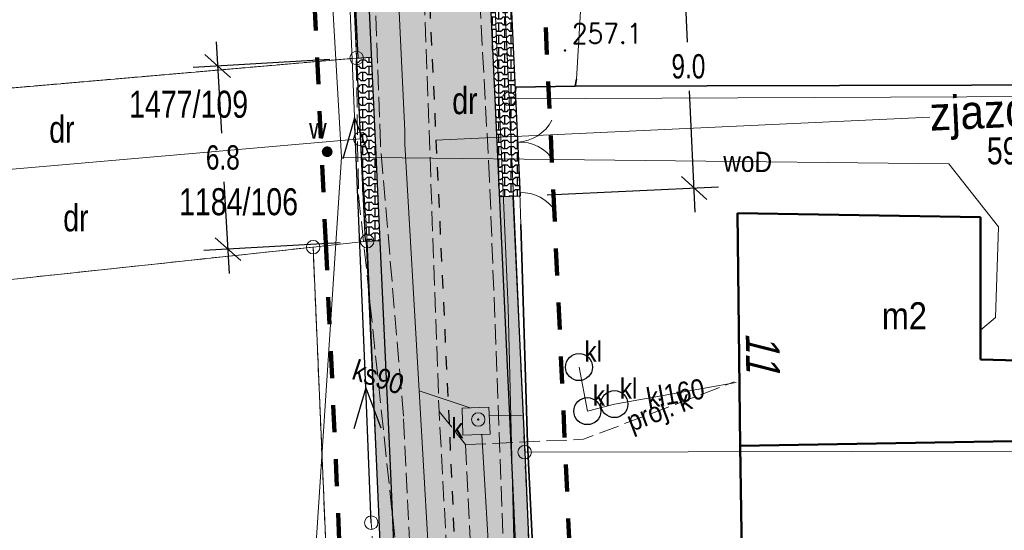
# Model space of a CAD drawing. Header units: metres. Extents: x 6553410 to 6553682, y 5599441 to 5599693.
# Tile 9 of 19: x 6553503 to 6553540, y 5599539 to 5599558. Entities that reach past the tile are written whole.
import ezdxf
from ezdxf.enums import TextEntityAlignment as Align

# ---------------------------------------------------------------- set-up
doc = ezdxf.new("R2010")
doc.units = ezdxf.units.M
doc.header["$LTSCALE"] = 0.5
doc.header["$PDMODE"] = 33
doc.header["$PDSIZE"] = 0.3
for name, pattern in [('1 1', [2, 1, -1]), ('1.5_0.5', [2, 1.5, -0.5]), ('219-500', [0]), ('egkk-500', [2, 1.5, -0.5]), ('egug-500', [1, 0.5, -0.5]), ('otob_500', [0]), ('otof_500', [0]), ('suep_nn_500', [0]), ('supp_500', [1, 0.5, -0.5])]:
    doc.linetypes.add(name, pattern=pattern)
doc.layers.get('0').update_dxf_attribs({"color": 2, "linetype": 'CONTINUOUS', "lineweight": 5})
doc.layers.get('Defpoints').update_dxf_attribs({"linetype": 'CONTINUOUS'})
for name, color, linetype in [('202-punkt graniczny', 7, 'CONTINUOUS'), ('210-oznaczenie konturu użytku gruntowego', 7, 'CONTINUOUS'), ('211-numer działki ewidencyjnej', 7, 'CONTINUOUS'), ('217-kontur klasyfikacyjny', 7, 'CONTINUOUS'), ('218-kontur użytku gruntowego', 7, 'CONTINUOUS'), ('219-działka ewidencyjna', 7, 'CONTINUOUS'), ('238-Punkt adresowy budynku', 7, 'CONTINUOUS'), ('312-budynek ewidencyjny', 7, 'CONTINUOUS'), ('312-oznaczenie budynku ewidencyjnego-Atr117', 7, 'CONTINUOUS'), ('brama', 7, 'CONTINUOUS'), ('furtka', 7, 'CONTINUOUS'), ('jezdnia', 7, 'CONTINUOUS'), ('komora podziemna', 7, 'CONTINUOUS'), ('osadnik  szambo', 7, 'CONTINUOUS'), ('osadnik  szambo-Atr17', 7, 'CONTINUOUS'), ('OTRN_O', 7, 'CONTINUOUS'), ('PROJ_JP', 4, 'CONTINUOUS'), ('przewód elektroenergetyczny niskiego napięcia', 7, 'CONTINUOUS'), ('przewód gazowy - ob. projektowany', 7, 'CONTINUOUS'), ('przewód kanalizacyjny', 7, 'CONTINUOUS'), ('przewód kanalizacyjny - ob. projektowany', 7, 'CONTINUOUS'), ('przewód kanalizacyjny - ob. projektowany-Atr1', 7, 'CONTINUOUS'), ('przewód kanalizacyjny-Atr1', 7, 'CONTINUOUS'), ('przewód telekomunikacyjny podziemny', 7, 'CONTINUOUS'), ('przewód wodociągowy', 7, 'CONTINUOUS'), ('przewód wodociągowy-Atr1', 7, 'CONTINUOUS'), ('rzędna', 7, 'CONTINUOUS'), ('słup przewodów napowietrznych', 7, 'CONTINUOUS'), ('właz do komory lub kanału - okrągły', 7, 'CONTINUOUS'), ('właz do komory lub kanału - okrągły-Atr17', 7, 'CONTINUOUS'), ('zasuwa lub zawór', 7, 'CONTINUOUS'), ('zasuwa lub zawór-Atr17', 7, 'CONTINUOUS'), ('zzz.gaTrasa', 7, 'CONTINUOUS'), ('zzz.gaTrasaKM', 7, 'CONTINUOUS')]:
    doc.layers.add(name, color=color, linetype=linetype)
doc.layers.add('OTO', color=7, linetype='CONTINUOUS', lineweight=20, true_color=0x000000)
doc.layers.add('OTRN', color=7, linetype='CONTINUOUS', lineweight=20, true_color=0x000000)
doc.layers.add('proj_wymiar JP', color=2, linetype='CONTINUOUS', lineweight=5)
doc.styles.add('BDOT', font='SIMPLEX', dxfattribs={"width": 0.9})
doc.styles.add('GA4-ATR-TEXT', font='arial.ttf', dxfattribs={"width": 0.9})
doc.styles.get("Standard").update_dxf_attribs({"font": 'Working1250', "width": 0.75})
doc.linetypes.add('OTOO', pattern='A,7.5,[30,msgB.shx,S=1.28,R=0,X=0,Y=0],7.5', length=15)
doc.dimstyles.get("Standard").update_dxf_attribs({"dimtxt": 1, "dimasz": 1, "dimexe": 1, "dimexo": 1, "dimgap": 1, "dimtad": 1, "dimtxsty": 'Standard', "dimcen": 2.5, "dimadec": 0, "dimazin": 0, "dimtfac": 1, "dimtmove": 0, "dimatfit": 3, "dimfxl": 1, "dimarcsym": 0})

# ---------------------------------------------------------------- blocks, each defined once
blk = doc.blocks.new('US25')
at = {"linetype": 'Continuous', "lineweight": 0}
h = blk.add_hatch(color=0, dxfattribs=at)
edge = h.paths.add_edge_path()
edge.add_arc((0, 0), 0.2, 0, 360)
blk = doc.blocks.new('PW01')
at = {"linetype": 'Continuous', "lineweight": 13}
h = blk.add_hatch(color=0, dxfattribs=at)
edge = h.paths.add_edge_path()
edge.add_arc((0, 0), 0.045, 0, 360)
blk = doc.blocks.new('US22')
at = {"color": 0, "linetype": 'Continuous', "lineweight": 13}
blk.add_circle((0, 0), 0.25, dxfattribs=at)
blk = doc.blocks.new('SUKM')
at = {"color": 0, "linetype": 'Continuous'}
blk.add_circle((0, 0), 0.5, dxfattribs=at)
blk = doc.blocks.new('SUEP1')
at = {"color": 0, "linetype": 'Continuous'}
for p, q in [((5, 0), (3.5, 0.5)), ((15, 0), (13.5, 0.5)), ((0, 0), (5, 0)), ((5, 0), (3.5, -0.5)), ((5, 0), (15, 0)), ((15, 0), (13.5, -0.5))]:
    blk.add_line(p, q, dxfattribs=at)
blk = doc.blocks.new('SM05')
at = {"color": 0, "linetype": 'Continuous', "lineweight": 13}
blk.add_circle((0, 0), 0.25, dxfattribs=at)
blk = doc.blocks.new('OK04')
at = {"color": 0, "linetype": 'Continuous', "lineweight": 0}
blk.add_arc((1.5, 0.001), 1.5, 120, 180, dxfattribs=at)
blk = doc.blocks.new('OK02')
at = {"color": 0, "linetype": 'Continuous', "lineweight": 0}
for centre, start, end in [((-1.5, 0), 0, 60), ((1.5, 0), 120, 180)]:
    blk.add_arc(centre, 1.5, start, end, dxfattribs=at)
blk = doc.blocks.new('202')
at = {"color": 0, "linetype": 'Continuous', "lineweight": 0}
blk.add_circle((0, 0), 0.25, dxfattribs=at)
blk = doc.blocks.new('OTRN')
at = {"layer": 'OTRN', "color": 0, "const_width": 0.09}
blk.add_lwpolyline([(-0.045, 0, 1), (0.045, 0, 1)], format="xyb", close=True, dxfattribs=at)
at = {"layer": 'OTRN_O', "color": 0, "style": 'BDOT'}
blk.add_attdef('RZEDNA', (0.514, 0.515), '', height=1.5, dxfattribs=at)
blk = doc.blocks.new('z.ga4.PosMarkerL')
at = {"linetype": 'Continuous', "lineweight": 0}
blk.add_line((-36.593, 0), (0, 0), dxfattribs=at)
at = {"linetype": 'Continuous', "lineweight": 0, "style": 'GA4-ATR-TEXT', "width": 0.9}
blk.add_attdef('GAROADPOS', (-36.593, 1), '', height=2, dxfattribs=at)
blk = doc.blocks.new('_Oblique')
at = {"color": 0, "linetype": 'ByBlock', "lineweight": -2}
blk.add_line((-0.5, -0.5), (0.5, 0.5), dxfattribs=at)
blk = doc.blocks.new('*D68')
at = {"layer": 'Defpoints', "color": 0}
for p in [(6553521.176, 5599560.802), (6553527.611, 5599561.101), (6553521.593, 5599551.812)]:
    blk.add_point(p, dxfattribs=at)
at = {"layer": 'proj_wymiar JP', "color": 0, "linetype": 'ByBlock', "lineweight": -2}
for p, q in [((6553527.569, 5599562), (6553527.778, 5599557.506)), ((6553522.175, 5599560.849), (6553528.51, 5599561.142)), ((6553528.069, 5599551.211), (6553527.861, 5599555.706)), ((6553522.592, 5599551.858), (6553528.927, 5599552.152))]:
    blk.add_line(p, q, dxfattribs=at)
at = {"layer": 'proj_wymiar JP', "color": 0, "lineweight": -2, "xscale": 0.8999999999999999, "yscale": 0.8999999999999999, "zscale": 0.8999999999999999}
for p, rotation in [((6553527.611, 5599561.101), 92.65346333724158), ((6553528.028, 5599552.11), 272.6534633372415)]:
    blk.add_blockref('_Oblique', p, dxfattribs=dict(at, rotation=rotation))
at = {"layer": 'proj_wymiar JP', "color": 0, "insert": (6553527.819, 5599556.606), "char_height": 0.9, "attachment_point": 5}
blk.add_mtext('\\A1;9.0', dxfattribs=at)
blk = doc.blocks.new('*D72')
at = {"layer": 'Defpoints', "color": 0}
for p in [(6553515.54, 5599556.92), (6553515.93, 5599550.14), (6553510.782, 5599549.844)]:
    blk.add_point(p, dxfattribs=at)
at = {"layer": 'proj_wymiar JP', "color": 0, "linetype": 'ByBlock', "lineweight": -2}
for p, q in [((6553510.34, 5599557.522), (6553510.535, 5599554.134)), ((6553514.542, 5599556.863), (6553509.493, 5599556.572)), ((6553510.833, 5599548.945), (6553510.638, 5599552.334)), ((6553514.932, 5599550.083), (6553509.883, 5599549.792))]:
    blk.add_line(p, q, dxfattribs=at)
at = {"layer": 'proj_wymiar JP', "color": 0, "lineweight": -2, "xscale": 0.8999999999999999, "yscale": 0.8999999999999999, "zscale": 0.8999999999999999}
for p, rotation in [((6553510.392, 5599556.624), 93.29214711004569), ((6553510.782, 5599549.844), 273.2921471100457)]:
    blk.add_blockref('_Oblique', p, dxfattribs=dict(at, rotation=rotation))
at = {"layer": 'proj_wymiar JP', "color": 0, "insert": (6553510.587, 5599553.234), "char_height": 0.9, "attachment_point": 5}
blk.add_mtext('\\A1;6.8', dxfattribs=at)

msp = doc.modelspace()

# ---------------------------------------------------------------- hatches: boundary and pattern name
at = {"layer": 'PROJ_JP'}
h = msp.add_hatch(color=30, dxfattribs=at)
h.paths.add_polyline_path([(6553519.183, 5599486.201), (6553519.506, 5599478.232), (6553521.753, 5599478.332), (6553520.772, 5599502.572), (6553519.773, 5599524.813), (6553519.016, 5599542.214), (6553517.802, 5599568.404), (6553517.092, 5599584.326), (6553516.645, 5599594.147), (6553515.834, 5599612.185), (6553514.815, 5599636.274), (6553513.523, 5599667.029), (6553507.204, 5599667.436, -0.375437), (6553511.449, 5599662.805), (6553512.567, 5599636.179), (6553513.586, 5599612.087), (6553514.397, 5599594.045), (6553514.845, 5599584.225), (6553515.554, 5599568.302), (6553516.768, 5599542.113), (6553517.525, 5599524.714), (6553518.415, 5599504.902, -0.113833), (6553518.009, 5599502.692), (6553518.323, 5599495.798, -0.157382), (6553518.853, 5599494.356)])
h.paths.add_polyline_path([(6553520.05, 5599568.506), (6553519.638, 5599577.749, -0.154359), (6553520.106, 5599579.496), (6553519.858, 5599585.047, -0.154355), (6553519.235, 5599586.745), (6553518.893, 5599594.249), (6553518.081, 5599612.283), (6553517.063, 5599636.368), (6553516.015, 5599661.329, -0.441186), (6553521.256, 5599666.532), (6553513.523, 5599667.029), (6553514.815, 5599636.274), (6553515.834, 5599612.185), (6553516.645, 5599594.147), (6553517.092, 5599584.326), (6553517.802, 5599568.404), (6553519.016, 5599542.214), (6553519.773, 5599524.813), (6553520.772, 5599502.572), (6553521.753, 5599478.332), (6553524.001, 5599478.431), (6553523.02, 5599502.668), (6553522.121, 5599522.678, -0.149829), (6553522.56, 5599524.381), (6553522.308, 5599530.029, -0.148974), (6553521.726, 5599531.678), (6553521.263, 5599542.315)])
msp.add_hatch(color=256, dxfattribs=at).paths.add_polyline_path([(6553512.12, 5599634.932), (6553513.086, 5599612.065), (6553513.898, 5599594.023), (6553514.345, 5599584.203), (6553515.055, 5599568.279), (6553515.581, 5599556.922), (6553516.081, 5599556.945), (6553515.554, 5599568.302), (6553514.845, 5599584.225), (6553514.397, 5599594.045), (6553513.586, 5599612.087), (6553512.619, 5599634.953)])
h = msp.add_hatch(dxfattribs=at)
h.set_pattern_fill('BUTTERFLY', color=250, scale=0.012, style=0)
h.set_pattern_definition([(0, (-0.0762, 0), (0.2286, 0.2286), [0.1524, -0.3048]), (0, (0.1524, 0.0762), (0.2286, 0.2286), [0.1524, -0.3048]), (90, (0, 0), (-0.2286, 0.2286), [0.3048, -0.1524]), (45, (0.0762, 0), (-0.228600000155, 0.228600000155), [0.107763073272, -0.215526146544]), (135, (-0.0762, 0), (-0.228600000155, -0.228600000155), [0.107763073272, -0.215526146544])])
h.paths.add_polyline_path([(6553515.54, 5599556.92), (6553515.854, 5599550.136), (6553516.395, 5599550.162), (6553516.081, 5599556.945)])
h.paths.add_polyline_path([(6553521.324, 5599551.8), (6553521.593, 5599551.812), (6553521.176, 5599560.802), (6553520.408, 5599560.767), (6553520.825, 5599551.777)])
h = msp.add_hatch(color=256, dxfattribs=at)
h.paths.add_polyline_path([(6553515.895, 5599550.138), (6553516.268, 5599542.09), (6553517.025, 5599524.692), (6553517.916, 5599504.88, -0.01311), (6553517.92, 5599504.644), (6553518.009, 5599502.692, 0.113833), (6553518.415, 5599504.902), (6553517.525, 5599524.714), (6553516.768, 5599542.113), (6553516.395, 5599550.162)])
h.paths.add_polyline_path([(6553522.308, 5599530.029), (6553522.243, 5599531.499, -0.020126), (6553522.226, 5599531.7), (6553521.763, 5599542.337), (6553521.324, 5599551.8), (6553520.825, 5599551.777), (6553521.263, 5599542.315), (6553521.726, 5599531.678, 0.148974)])

# ---------------------------------------------------------------- linework, layer by layer
at = {"layer": '217-kontur klasyfikacyjny', "color": 3, "linetype": 'egkk-500', "lineweight": 18, "flags": 128}
for points in [[(6553515.54, 5599556.92), (6553514.3, 5599584.2)], [(6553513.93, 5599549.92), (6553482.34, 5599546.54)], [(6553515, 5599524.76), (6553513.93, 5599549.92)]]:
    msp.add_lwpolyline(points, dxfattribs=at)
at = {"layer": '217-kontur klasyfikacyjny', "color": 3, "linetype": 'egkk-500', "lineweight": 18}
msp.add_lwpolyline([(6553458.804, 5599551.991), (6553515.54, 5599556.92)], dxfattribs=at)
at = {"layer": '218-kontur użytku gruntowego', "color": 3, "linetype": 'egug-500', "lineweight": 18, "flags": 128}
for points in [[(6553514.3, 5599584.2), (6553515.54, 5599556.92)], [(6553520.19, 5599577.61), (6553521.18, 5599555.41)], [(6553521.18, 5599555.41), (6553521.76, 5599542.33)], [(6553482.34, 5599546.54), (6553513.93, 5599549.92)], [(6553513.93, 5599549.92), (6553515, 5599524.76)], [(6553521.76, 5599542.33), (6553522.33, 5599529.54)]]:
    msp.add_lwpolyline(points, dxfattribs=at)
at = {"layer": '218-kontur użytku gruntowego', "color": 3, "linetype": 'egug-500', "lineweight": 18}
msp.add_lwpolyline([(6553515.54, 5599556.92), (6553458.804, 5599551.991)], dxfattribs=at)
at = {"layer": '219-działka ewidencyjna', "color": 7, "linetype": '219-500', "lineweight": 18, "flags": 128}
for points in [[(6553514.3, 5599584.2), (6553515.54, 5599556.92)], [(6553520.19, 5599577.61), (6553521.18, 5599555.41)], [(6553515.54, 5599556.92), (6553515.68, 5599553.93)], [(6553521.76, 5599542.33), (6553521.18, 5599555.41)], [(6553482.13, 5599551.01), (6553515.68, 5599553.93)], [(6553515.68, 5599553.93), (6553515.93, 5599550.14)], [(6553482.34, 5599546.54), (6553513.93, 5599549.92)], [(6553513.93, 5599549.92), (6553515.93, 5599550.14)], [(6553513.93, 5599549.92), (6553515, 5599524.76)], [(6553515.93, 5599550.14), (6553517.01, 5599524.69)], [(6553522.33, 5599529.54), (6553521.76, 5599542.33)]]:
    msp.add_lwpolyline(points, dxfattribs=at)
at = {"layer": '219-działka ewidencyjna', "color": 7, "linetype": '219-500', "lineweight": 18}
for points in [[(6553458.804, 5599551.991), (6553515.54, 5599556.92)], [(6553521.18, 5599555.41), (6553557.87, 5599555.575)], [(6553521.76, 5599542.33), (6553558.03, 5599542.404)]]:
    msp.add_lwpolyline(points, dxfattribs=at)
at = {"layer": '312-budynek ewidencyjny', "color": 7, "linetype": 'Continuous', "lineweight": 50, "flags": 128}
for points in [[(6553538.63, 5599551.03), (6553529.63, 5599551.18)], [(6553529.63, 5599551.18), (6553529.74, 5599542.57)], [(6553538.63, 5599545.76), (6553538.63, 5599551.03)], [(6553541.89, 5599545.67), (6553538.63, 5599545.76)], [(6553541.98, 5599542.78), (6553529.74, 5599542.57)], [(6553529.74, 5599542.57), (6553541.98, 5599542.78)], [(6553529.74, 5599542.57), (6553529.87, 5599533.76)]]:
    msp.add_lwpolyline(points, dxfattribs=at)
at = {"layer": 'brama', "color": 7, "linetype": 'otob_500', "lineweight": 18, "flags": 128}
for points in [[(6553524.05, 5599562.43), (6553523.68, 5599556.14)], [(6553521.42, 5599555.68), (6553521.58, 5599551.94)]]:
    msp.add_lwpolyline(points, dxfattribs=at)
at = {"layer": 'furtka', "color": 7, "linetype": 'otof_500', "lineweight": 18, "flags": 128}
msp.add_lwpolyline([(6553521.58, 5599551.94), (6553521.62, 5599550.76)], dxfattribs=at)
at = {"layer": 'jezdnia', "color": 7, "linetype": '1.5_0.5', "lineweight": 18}
for points in [[(6553515.32, 5599568.83), (6553515.61, 5599551.86), (6553517.29, 5599536), (6553518.22, 5599508.49), (6553518.21, 5599507.43), (6553518.1, 5599504.9), (6553516.76, 5599502.53), (6553514.55, 5599500.68), (6553511.62, 5599499.63), (6553509.52, 5599499.28), (6553505.04, 5599498.9), (6553488.93, 5599497.52), (6553480.36, 5599496.89), (6553452.055, 5599494.884)], [(6553558.195, 5599528.775), (6553548.36, 5599528.88), (6553531.72, 5599529.17), (6553525.94, 5599529.13), (6553523.21, 5599530.61), (6553522.07, 5599532.12), (6553521.19, 5599534.52), (6553521.07, 5599536.33), (6553520.46, 5599552.39), (6553519.76, 5599565.3)]]:
    msp.add_lwpolyline(points, dxfattribs=at)
at = {"layer": 'komora podziemna', "color": 34, "linetype": 'Continuous', "lineweight": 18, "flags": 128}
msp.add_lwpolyline([(6553519.44, 5599543.96), (6553520.43, 5599544), (6553520.48, 5599543), (6553519.47, 5599542.96)], close=True, dxfattribs=at)
at = {"layer": 'OTO', "color": 18, "linetype": 'OTOO', "lineweight": 35, "true_color": 0x000000, "flags": 128}
for points in [[(6553521.42, 5599555.68), (6553521.43, 5599555.84), (6553523.63, 5599555.88), (6553523.68, 5599556.14)], [(6553525.35, 5599534.08), (6553522.56, 5599534.14), (6553522.27, 5599534.42), (6553521.86, 5599542.67), (6553521.62, 5599550.76)]]:
    msp.add_lwpolyline(points, dxfattribs=at)
at = {"layer": 'OTO', "color": 18, "linetype": 'OTOO', "lineweight": 35, "true_color": 0x000000}
msp.add_lwpolyline([(6553557.865, 5599555.967), (6553523.63, 5599555.88)], dxfattribs=at)
at = {"layer": 'PROJ_JP'}
for p, q in [((6553521.176, 5599560.802), (6553521.593, 5599551.812)), ((6553515.54, 5599556.92), (6553516.081, 5599556.945)), ((6553515.54, 5599556.92), (6553515.854, 5599550.136)), ((6553521.593, 5599551.812), (6553520.825, 5599551.777)), ((6553515.854, 5599550.136), (6553516.395, 5599550.162))]:
    msp.add_line(p, q, dxfattribs=at)
at = {"layer": 'PROJ_JP', "flags": 128}
for points in [[(6553506.763, 5599667.464), (6553506.763, 5599667.464, -0.402091), (6553511.449, 5599662.805), (6553512.567, 5599636.179), (6553513.586, 5599612.087), (6553514.397, 5599594.045), (6553514.845, 5599584.225), (6553515.554, 5599568.302), (6553516.768, 5599542.113), (6553517.525, 5599524.714), (6553518.415, 5599504.902, -0.358521), (6553514.603, 5599499.82)], [(6553522.97, 5599580.883), (6553522.628, 5599580.882, 0.426618), (6553519.638, 5599577.749), (6553520.05, 5599568.506), (6553521.263, 5599542.315), (6553521.726, 5599531.678, 0.40536), (6553524.763, 5599528.809), (6553525.747, 5599528.822)], [(6553521.324, 5599551.8), (6553521.763, 5599542.337), (6553522.226, 5599531.7, 0.020126), (6553522.243, 5599531.499)], [(6553515.895, 5599550.138), (6553516.268, 5599542.09), (6553517.025, 5599524.692), (6553517.916, 5599504.88, -0.01311), (6553517.92, 5599504.644)]]:
    msp.add_lwpolyline(points, format="xyb", dxfattribs=at)
at = {"layer": 'PROJ_JP', "color": 6, "linetype": '1 1', "lineweight": 100, "ltscale": 2, "flags": 128}
msp.add_lwpolyline([(6553510.621, 5599634.868), (6553511.588, 5599612), (6553512.399, 5599593.955), (6553512.847, 5599584.135), (6553513.556, 5599568.211), (6553514.397, 5599550.069)], dxfattribs=at)
at = {"layer": 'PROJ_JP', "flags": 128}
msp.add_lwpolyline([(6553512.12, 5599634.932), (6553513.086, 5599612.065), (6553513.898, 5599594.023), (6553514.345, 5599584.203), (6553515.055, 5599568.279), (6553515.581, 5599556.922)], dxfattribs=at)
at = {"layer": 'PROJ_JP', "color": 6, "linetype": '1 1', "lineweight": 100, "ltscale": 2, "flags": 128}
for points in [[(6553521.646, 5599578.029, 0.0479), (6553521.636, 5599577.838), (6553522.047, 5599568.597), (6553522.823, 5599551.869)], [(6553522.823, 5599551.869), (6553523.261, 5599542.404), (6553523.724, 5599531.765, -0.009599), (6553524.12, 5599522.877)], [(6553514.397, 5599550.069), (6553514.77, 5599542.023), (6553515.527, 5599524.626), (6553516.417, 5599504.812, -0.01311), (6553516.42, 5599504.655)]]:
    msp.add_lwpolyline(points, format="xyb", dxfattribs=at)
at = {"layer": 'przewód elektroenergetyczny niskiego napięcia', "color": 1, "linetype": 'suep_nn_500', "lineweight": 18, "flags": 128}
msp.add_lwpolyline([(6553516.08, 5599539.72), (6553514.57, 5599576.4)], dxfattribs=at)
at = {"layer": 'przewód gazowy - ob. projektowany', "color": 40, "linetype": '1.5_0.5', "lineweight": 18}
msp.add_lwpolyline([(6553558.889, 5599471.733), (6553523.09, 5599471.96), (6553522.87, 5599478.01), (6553521.33, 5599512.85), (6553521.14, 5599521.23), (6553520.93, 5599526.03), (6553517.86, 5599525.93), (6553517.73, 5599528.68), (6553517.8, 5599532.83), (6553517.27, 5599543.67), (6553516.42, 5599553.73), (6553515.79, 5599571.41), (6553515.48, 5599580.91), (6553514.53, 5599588.64), (6553513.91, 5599603.89), (6553518.08, 5599604.07), (6553516.9, 5599632.52), (6553512.74, 5599632.47), (6553511.51, 5599661.34), (6553511.53, 5599662.29), (6553511.6, 5599665.96), (6553520.39, 5599665.77), (6553556.563, 5599663.101)], dxfattribs=at)
at = {"layer": 'przewód kanalizacyjny', "color": 34, "linetype": 'Continuous', "lineweight": 18, "flags": 128}
for points in [[(6553515.36, 5599608.09), (6553515.49, 5599597.46), (6553515.5, 5599596.91), (6553516.07, 5599582.96), (6553516.58, 5599570.69), (6553516.57, 5599570.06), (6553517.32, 5599554.23), (6553517.32, 5599553.73), (6553517.85, 5599544.6), (6553518.33, 5599536.29), (6553518.32, 5599535.72), (6553518.74, 5599527.18), (6553519.58, 5599510.24), (6553519.6, 5599509.73), (6553519.7, 5599504.3), (6553519.79, 5599499.31), (6553520.33, 5599480.5)], [(6553523.77, 5599545.48), (6553524.08, 5599543.85), (6553525.08, 5599544.11), (6553529.59, 5599544.91)], [(6553517.85, 5599544.6), (6553519.74, 5599543.97)], [(6553520.45, 5599543.7), (6553521.67, 5599543.68)], [(6553520.17, 5599542.99), (6553521.01, 5599528.89)]]:
    msp.add_lwpolyline(points, dxfattribs=at)
at = {"layer": 'przewód kanalizacyjny - ob. projektowany', "color": 34, "linetype": '1.5_0.5', "lineweight": 18, "flags": 128}
for points in [[(6553515.26, 5599667.16), (6553514.54, 5599657.73), (6553518.59, 5599543.84), (6553519.49, 5599527.5), (6553520.76, 5599504.17), (6553520.98, 5599499.5), (6553521.98, 5599479.46)], [(6553519.57, 5599542.61), (6553523.94, 5599542.81), (6553529.51, 5599544.93)], [(6553518.59, 5599543.84), (6553519.57, 5599542.61)]]:
    msp.add_lwpolyline(points, dxfattribs=at)
at = {"layer": 'przewód kanalizacyjny - ob. projektowany', "color": 34, "linetype": '1.5_0.5', "lineweight": 18}
msp.add_lwpolyline([(6553519.57, 5599542.61), (6553520.26, 5599528.64), (6553558.196, 5599528.705)], dxfattribs=at)
at = {"layer": 'przewód telekomunikacyjny podziemny', "color": 30, "linetype": 'Continuous', "lineweight": 18}
msp.add_lwpolyline([(6553517.03, 5599666.82), (6553518.5, 5599609.44), (6553519.18, 5599593.05), (6553521.15, 5599547.68), (6553521.95, 5599514.86), (6553523.92, 5599478.44), (6553516.03, 5599467.21), (6553517.168, 5599444.501)], dxfattribs=at)
at = {"layer": 'przewód wodociągowy', "color": 5, "linetype": 'Continuous', "lineweight": 18}
msp.add_lwpolyline([(6553515.606, 5599690.68), (6553516.43, 5599670.55), (6553516.93, 5599653.74), (6553512.54, 5599653.44), (6553513.25, 5599648.52), (6553511.38, 5599627.72), (6553512.51, 5599600.29), (6553513.56, 5599577.7), (6553514.98, 5599553.25), (6553513.57, 5599531.85), (6553514.31, 5599503.32), (6553514.45, 5599500.14), (6553513.9, 5599496.9)], dxfattribs=at)
at = {"layer": 'przewód wodociągowy', "color": 5, "linetype": 'Continuous', "lineweight": 18, "flags": 128}
msp.add_lwpolyline([(6553514.98, 5599553.25), (6553537.46, 5599553), (6553539.3, 5599550.67), (6553539.19, 5599547.32), (6553538.63, 5599546.85)], dxfattribs=at)
at = {"layer": 'słup przewodów napowietrznych', "color": 7, "linetype": 'supp_500', "lineweight": 18, "flags": 128}
msp.add_lwpolyline([(6553516.08, 5599539.72), (6553516.24, 5599537.71)], dxfattribs=at)
at = {"layer": 'zzz.gaTrasa', "linetype": '1 1', "flags": 128}
msp.add_lwpolyline([(6553513.45, 5599668.771), (6553514.815, 5599636.274), (6553515.834, 5599612.185), (6553516.645, 5599594.147), (6553517.092, 5599584.326), (6553517.802, 5599568.404), (6553519.016, 5599542.214), (6553519.773, 5599524.813), (6553520.772, 5599502.572), (6553521.956, 5599473.336)], dxfattribs=at)

# ---------------------------------------------------------------- block references
at = {"layer": '202-punkt graniczny', "color": 7, "linetype": 'Continuous', "lineweight": 18}
for p in [(6553515.54, 5599556.92), (6553521.18, 5599555.41), (6553515.68, 5599553.93), (6553515.93, 5599550.14), (6553513.93, 5599549.92), (6553521.76, 5599542.33)]:
    msp.add_blockref('202', p, dxfattribs=at)
at = {"layer": 'brama', "color": 7, "linetype": 'Continuous', "lineweight": 18, "rotation": 272.45}
msp.add_blockref('OK02', (6553521.5, 5599553.81), dxfattribs=at)
at = {"layer": 'furtka', "color": 7, "linetype": 'Continuous', "lineweight": 18, "rotation": 271.941}
msp.add_blockref('OK04', (6553521.58, 5599551.94), dxfattribs=at)
at = {"layer": 'osadnik  szambo', "color": 34, "linetype": 'Continuous', "lineweight": 18}
for p in [(6553523.77, 5599545.48), (6553525.08, 5599544.11), (6553524.08, 5599543.85)]:
    msp.add_blockref('SUKM', p, dxfattribs=at)
at = {"layer": 'OTRN', "color": 18, "true_color": 0x000000}
ref = msp.add_blockref('OTRN', (6553523.252, 5599557.195, 257.067), dxfattribs=dict(at, xscale=0.5, yscale=0.5, zscale=0.5))
ref.add_attrib('RZEDNA', '257.1', (6553523.509, 5599557.453, 257.067), dxfattribs={"layer": 'OTRN_O', "color": 0, "height": 0.75, "style": 'BDOT', "width": 0.9})
at = {"layer": 'przewód elektroenergetyczny niskiego napięcia', "color": 1, "linetype": 'Continuous', "lineweight": 18, "rotation": 92.357}
msp.add_blockref('SUEP1', (6553516.08, 5599539.72), dxfattribs=at)
at = {"layer": 'rzędna', "color": 5, "linetype": 'Continuous', "lineweight": 18}
msp.add_blockref('PW01', (6553514.45, 5599553.45), dxfattribs=at)
at = {"layer": 'rzędna', "color": 34, "linetype": 'Continuous', "lineweight": 18}
msp.add_blockref('PW01', (6553520.04, 5599543.54), dxfattribs=at)
at = {"layer": 'słup przewodów napowietrznych', "color": 7, "linetype": 'Continuous', "lineweight": 18}
msp.add_blockref('SM05', (6553516.08, 5599539.72), dxfattribs=at)
at = {"layer": 'właz do komory lub kanału - okrągły', "color": 7, "linetype": 'Continuous', "lineweight": 18}
msp.add_blockref('US22', (6553520.04, 5599543.54), dxfattribs=at)
at = {"layer": 'zasuwa lub zawór', "color": 5, "linetype": 'Continuous', "lineweight": 18}
msp.add_blockref('US25', (6553514.45, 5599553.45), dxfattribs=at)
at = {"layer": 'zzz.gaTrasaKM'}
ref = msp.add_blockref('z.ga4.PosMarkerL', (6553518.475, 5599553.881), dxfattribs=dict(at, xscale=0.5, yscale=0.5, rotation=182.6534619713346))
ref.add_attrib('GAROADPOS', 'zjazd indywidualny  0+115', (6553536.775, 5599554.228), dxfattribs={"layer": '0', "color": 224, "linetype": 'Continuous', "lineweight": 18, "height": 1.25, "rotation": 182.6535, "style": 'GA4-ATR-TEXT', "text_generation_flag": 6, "width": 0.9})

# ---------------------------------------------------------------- texts
at = {"layer": '210-oznaczenie konturu użytku gruntowego', "color": 3, "linetype": 'Continuous', "lineweight": 18, "width": 0.79}
msp.add_text('dr', height=1, dxfattribs=at).set_placement((6553519.548, 5599554.842), align=Align.CENTER)
for p in [(6553504.163, 5599553.783), (6553504.682, 5599550.505)]:
    msp.add_text('dr', height=1, dxfattribs=at).set_placement(p)
at = {"layer": '211-numer działki ewidencyjnej', "color": 7, "linetype": 'Continuous', "lineweight": 18, "width": 0.79}
for s, p in [('1477/109', (6553509.321, 5599554.709)), ('590/132', (6553540.773, 5599552.983)), ('1184/106', (6553511.17, 5599551.101))]:
    msp.add_text(s, height=1, dxfattribs=at).set_placement(p, align=Align.CENTER)
at = {"layer": '238-Punkt adresowy budynku', "color": 7, "linetype": 'Continuous', "lineweight": 25, "oblique": 15, "width": 0.79}
msp.add_text('11', height=1.25, rotation=270.728, dxfattribs=at).set_placement((6553529.95, 5599546.02), align=Align.CENTER)
at = {"layer": '312-oznaczenie budynku ewidencyjnego-Atr117', "color": 7, "width": 0.9}
msp.add_text('m2', height=1, dxfattribs=at).set_placement((6553535.81, 5599546.88), align=Align.CENTER)
at = {"layer": 'osadnik  szambo-Atr17', "color": 34, "width": 0.9}
for p in [(6553523.97, 5599545.68), (6553525.28, 5599544.31), (6553524.28, 5599544.05)]:
    msp.add_text('kl', height=0.75, dxfattribs=at).set_placement(p)
at = {"layer": 'przewód kanalizacyjny - ob. projektowany-Atr1', "color": 34, "width": 0.9}
msp.add_text('proj. k', height=0.75, rotation=20.837, dxfattribs=at).set_placement((6553526.73, 5599543.87), align=Align.MIDDLE_CENTER)
at = {"layer": 'przewód kanalizacyjny-Atr1', "color": 34, "width": 0.9}
msp.add_text('ks90', height=0.75, rotation=341.565, dxfattribs=at).set_placement((6553515.44, 5599545.41), align=Align.MIDDLE_LEFT)
msp.add_text('kl160', height=0.75, rotation=10.059, dxfattribs=at).set_placement((6553527.34, 5599544.51), align=Align.MIDDLE_CENTER)
at = {"layer": 'przewód wodociągowy-Atr1', "color": 5, "width": 0.9}
msp.add_text('woD', height=0.75, rotation=359.363, dxfattribs=at).set_placement((6553529.11, 5599553.09), align=Align.MIDDLE_LEFT)
at = {"layer": 'właz do komory lub kanału - okrągły-Atr17', "color": 7, "width": 0.9}
msp.add_text('k', height=0.75, dxfattribs=at).set_placement((6553519.04, 5599542.84))
at = {"layer": 'zasuwa lub zawór-Atr17', "color": 5, "width": 0.9}
msp.add_text('w', height=0.75, dxfattribs=at).set_placement((6553513.78, 5599553.94))

# ---------------------------------------------------------------- dimensions: what is measured, and where the dimension line sits
at = {"layer": 'proj_wymiar JP', "color": 224, "linetype": 'ByBlock'}
for p1, p2, distance, picture, middle in [((6553521.593, 5599551.812), (6553521.176, 5599560.802), -6.442, '*D68', (6553527.819, 5599556.606)), ((6553515.54, 5599556.92), (6553515.93, 5599550.14), -5.157, '*D72', (6553510.587, 5599553.234))]:
    dim = msp.add_aligned_dim(p1=p1, p2=p2, distance=distance, dimstyle='Standard', override={"dimscale": 5, "dimtxt": 0.18, "dimasz": 0.18, "dimexe": 0.18, "dimexo": 0.2, "dimgap": 0.09, "dimtad": 0, "dimtih": 1, "dimtoh": 1, "dimdec": 1, "dimzin": 0, "dimdsep": 46, "dimblk1": 'Oblique', "dimblk2": 'Oblique', "dimsah": 1, "dimcen": 0.09, "dimdle": 0.18, "dimtdec": 4, "dimtofl": 0, "dimtolj": 1, "dimtzin": 0}, dxfattribs=at)
    dim.commit()
    dim.dimension.update_dxf_attribs({"geometry": picture, "text_midpoint": middle})

doc.saveas('drawing.dxf')
